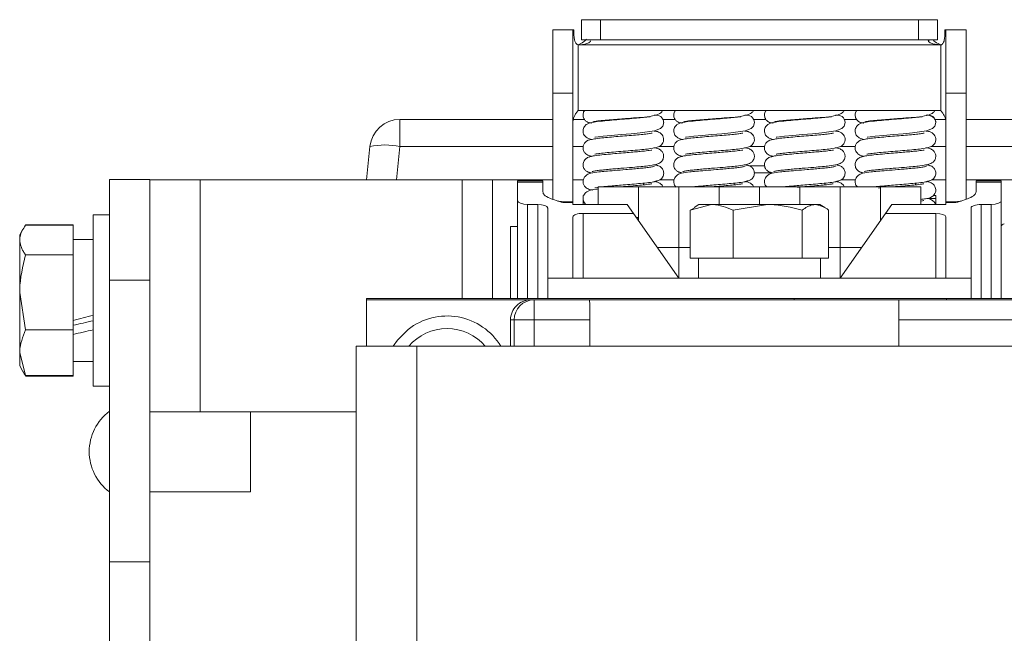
# Model space of a CAD drawing. Header units: millimetres. Extents: x 26 to 259, y 8 to 239.
# Tile 23 of 29: x 31 to 55, y 224 to 239. Entities that reach past the tile are written whole.
import ezdxf

# ---------------------------------------------------------------- set-up
doc = ezdxf.new("R2010")
doc.units = ezdxf.units.MM

msp = doc.modelspace()

# ---------------------------------------------------------------- linework, layer by layer
at = {"color": 7, "linetype": 'Continuous', "lineweight": 15}
for p, q in [((44.476, 238.868), (44.476, 238.368)), ((44.948, 238.868), (44.476, 238.868)), ((44.948, 238.868), (44.948, 238.368)), ((52.838, 238.868), (44.948, 238.868)), ((52.838, 238.868), (52.838, 238.368)), ((53.31, 238.868), (52.838, 238.868)), ((53.31, 238.368), (53.31, 238.868)), ((44.268, 238.613), (43.768, 238.613)), ((43.768, 238.613), (43.768, 237.043)), ((44.292, 238.618), (43.887, 238.618)), ((44.268, 238.613), (44.268, 237.043)), ((53.494, 238.618), (53.518, 238.618)), ((53.518, 238.618), (53.518, 238.613)), ((53.518, 238.618), (54.018, 238.618)), ((53.518, 238.613), (54.018, 238.613)), ((53.518, 238.613), (53.518, 237.043)), ((54.018, 238.618), (54.018, 238.613)), ((54.018, 238.613), (54.018, 237.043)), ((44.393, 236.618), (44.393, 238.243)), ((44.393, 238.243), (53.393, 238.243)), ((44.948, 238.368), (44.476, 238.368)), ((52.838, 238.368), (44.948, 238.368)), ((53.31, 238.368), (52.838, 238.368)), ((53.393, 236.618), (53.393, 238.243)), ((44.268, 237.043), (43.768, 237.043)), ((43.768, 234.415), (43.768, 237.043)), ((44.268, 234.354), (44.268, 237.043)), ((53.518, 237.043), (54.018, 237.043)), ((53.518, 234.354), (53.518, 237.043)), ((54.018, 234.415), (54.018, 237.043)), ((44.393, 236.618), (44.615, 236.618)), ((44.998, 236.618), (45.018, 236.618)), ((45.973, 236.441), (45.975, 236.448)), ((46.022, 236.618), (46.865, 236.618)), ((47.248, 236.618), (47.268, 236.618)), ((48.225, 236.448), (48.223, 236.441)), ((48.272, 236.618), (49.115, 236.618)), ((49.498, 236.618), (49.518, 236.618)), ((50.473, 236.441), (50.475, 236.448)), ((50.522, 236.618), (51.365, 236.618)), ((51.748, 236.618), (51.768, 236.618)), ((52.725, 236.448), (52.723, 236.441)), ((53.393, 236.618), (52.772, 236.618)), ((39.976, 235.723), (39.976, 236.394)), ((39.976, 236.394), (43.768, 236.394)), ((44.275, 236.394), (44.554, 236.394)), ((44.68, 236.32), (44.731, 236.299)), ((45.078, 236.376), (45.082, 236.363)), ((46.491, 236.394), (46.804, 236.394)), ((46.93, 236.32), (46.981, 236.299)), ((47.332, 236.363), (47.328, 236.376)), ((48.741, 236.394), (49.054, 236.394)), ((49.18, 236.32), (49.231, 236.299)), ((49.578, 236.376), (49.582, 236.363)), ((50.991, 236.394), (51.304, 236.394)), ((51.43, 236.32), (51.481, 236.299)), ((51.832, 236.363), (51.828, 236.376)), ((53.241, 236.394), (53.51, 236.394)), ((54.018, 236.394), (61.768, 236.394)), ((39.143, 234.894), (39.23, 235.723)), ((39.976, 235.723), (39.889, 234.894)), ((49.031, 235.244), (48.642, 235.244)), ((49.207, 235.072), (48.771, 235.072)), ((32.768, 234.907), (33.768, 234.907)), ((32.768, 232.407), (32.768, 234.907)), ((33.768, 232.407), (33.768, 234.907)), ((33.768, 234.894), (35.018, 234.894)), ((35.018, 234.894), (35.018, 229.144)), ((35.018, 234.894), (41.518, 234.894)), ((41.518, 234.894), (41.518, 231.957)), ((41.518, 234.894), (42.268, 234.894)), ((42.268, 234.894), (43.768, 234.894)), ((42.893, 234.868), (43.518, 234.868)), ((42.893, 234.839), (42.893, 234.868)), ((43.518, 234.839), (42.893, 234.839)), ((42.893, 234.839), (42.893, 234.377)), ((43.518, 234.868), (43.518, 234.839)), ((43.518, 234.598), (43.518, 234.839)), ((44.268, 234.894), (44.525, 234.894)), ((45.018, 234.725), (45.018, 234.721)), ((46.018, 234.773), (46.018, 234.814)), ((46.413, 234.894), (46.775, 234.894)), ((47.268, 234.725), (47.268, 234.721)), ((48.268, 234.773), (48.268, 234.814)), ((49.518, 234.725), (49.518, 234.721)), ((50.518, 234.773), (50.518, 234.814)), ((50.913, 234.894), (51.275, 234.894)), ((51.768, 234.725), (51.768, 234.721)), ((52.768, 234.773), (52.768, 234.814)), ((53.163, 234.894), (53.518, 234.894)), ((54.018, 234.894), (55.847, 234.894)), ((54.268, 234.868), (54.893, 234.868)), ((54.268, 234.839), (54.268, 234.868)), ((54.268, 234.839), (54.268, 234.598)), ((54.893, 234.839), (54.268, 234.839)), ((54.893, 234.868), (54.893, 234.839)), ((54.893, 234.839), (54.893, 234.377)), ((44.518, 234.507), (44.518, 234.432)), ((44.893, 234.721), (45.893, 234.721)), ((44.893, 234.293), (44.893, 234.721)), ((45.893, 233.885), (45.893, 234.721)), ((45.893, 234.721), (46.893, 234.721)), ((46.893, 233.221), (46.893, 234.721)), ((46.893, 234.721), (47.893, 234.721)), ((47.893, 234.282), (47.893, 234.721)), ((47.893, 234.721), (48.893, 234.721)), ((48.893, 234.721), (49.893, 234.721)), ((48.893, 234.282), (48.893, 234.721)), ((49.893, 234.721), (50.893, 234.721)), ((49.893, 234.3), (49.893, 234.721)), ((50.893, 234.721), (51.893, 234.721)), ((50.893, 233.221), (50.893, 234.721)), ((51.893, 234.696), (51.849, 234.692)), ((51.893, 234.721), (52.893, 234.721)), ((51.893, 233.885), (51.893, 234.721)), ((52.893, 234.288), (52.893, 234.721)), ((53.268, 234.507), (53.209, 234.507)), ((53.268, 234.432), (53.268, 234.507)), ((42.893, 231.957), (42.893, 234.377)), ((43.393, 234.288), (43.143, 234.288)), ((44.268, 234.354), (44.018, 234.354)), ((44.268, 234.332), (44.018, 234.332)), ((44.268, 234.354), (44.268, 234.332)), ((44.268, 234.288), (44.268, 234.332)), ((45.611, 234.288), (44.268, 234.288)), ((44.518, 234.432), (44.518, 234.288)), ((44.862, 234.288), (44.893, 234.292)), ((45.767, 234.065), (45.611, 234.288)), ((47.177, 234.148), (47.707, 234.282)), ((47.393, 234.282), (47.272, 234.213)), ((47.393, 234.282), (47.707, 234.282)), ((49.096, 234.282), (47.707, 234.282)), ((48.238, 234.148), (49.096, 234.282)), ((50.281, 234.282), (49.096, 234.282)), ((50.393, 234.282), (50.281, 234.282)), ((50.513, 234.213), (50.393, 234.282)), ((52.018, 234.065), (52.175, 234.288)), ((53.518, 234.288), (52.175, 234.288)), ((53.268, 234.288), (53.268, 234.432)), ((53.768, 234.354), (53.518, 234.354)), ((53.518, 234.332), (53.518, 234.354)), ((53.768, 234.332), (53.518, 234.332)), ((53.518, 234.332), (53.518, 234.288)), ((54.643, 234.288), (54.393, 234.288)), ((54.893, 234.377), (54.893, 231.957)), ((32.768, 234.032), (32.368, 234.032)), ((32.368, 229.782), (32.368, 234.032)), ((43.643, 234.198), (43.643, 232.457)), ((45.767, 234.065), (44.518, 234.065)), ((46.893, 232.457), (45.767, 234.065)), ((47.276, 234.198), (47.177, 234.148)), ((47.177, 232.957), (47.177, 234.148)), ((48.238, 232.957), (48.238, 234.148)), ((49.954, 232.957), (49.954, 234.148)), ((50.609, 232.957), (50.609, 234.148)), ((50.893, 232.457), (52.018, 234.065)), ((53.268, 234.065), (52.018, 234.065)), ((54.143, 232.457), (54.143, 234.198)), ((31.868, 233.783), (30.688, 233.783)), ((31.868, 233.769), (30.688, 233.769)), ((31.868, 233.783), (31.868, 233.769)), ((31.868, 233.769), (31.868, 233.038)), ((44.268, 233.975), (44.268, 232.457)), ((45.893, 233.952), (45.848, 233.948)), ((53.518, 232.457), (53.518, 233.975)), ((30.623, 233.672), (30.543, 233.532)), ((30.543, 233.403), (30.543, 233.532)), ((42.893, 233.743), (42.718, 233.743)), ((42.718, 231.957), (42.718, 233.743)), ((30.543, 233.403), (30.543, 232.106)), ((32.368, 233.419), (31.868, 233.419)), ((31.868, 233.038), (30.688, 233.038)), ((31.868, 233.038), (31.868, 231.175)), ((46.893, 232.457), (46.893, 233.221)), ((50.893, 232.457), (50.893, 233.221)), ((47.588, 232.957), (47.177, 232.957)), ((47.38, 232.957), (47.38, 232.457)), ((47.588, 232.957), (47.826, 232.957)), ((48.238, 232.957), (47.826, 232.957)), ((48.904, 232.957), (48.238, 232.957)), ((48.904, 232.957), (49.288, 232.957)), ((49.954, 232.957), (49.288, 232.957)), ((50.208, 232.957), (49.954, 232.957)), ((50.208, 232.957), (50.355, 232.957)), ((50.609, 232.957), (50.355, 232.957)), ((50.405, 232.457), (50.405, 232.957)), ((32.768, 232.407), (33.768, 232.407)), ((32.768, 225.425), (32.768, 232.407)), ((33.768, 225.425), (33.768, 232.407)), ((44.268, 232.457), (43.643, 232.457)), ((43.643, 232.457), (43.643, 231.957)), ((53.518, 232.457), (44.268, 232.457)), ((54.143, 232.457), (53.518, 232.457)), ((54.143, 231.957), (54.143, 232.457)), ((30.688, 231.175), (30.543, 232.106)), ((30.543, 232.106), (30.543, 230.61)), ((39.143, 231.957), (39.143, 230.769)), ((39.143, 231.957), (49.746, 231.957)), ((39.146, 231.921), (43.219, 231.921)), ((39.146, 230.769), (39.146, 231.921)), ((43.219, 231.921), (43.307, 231.921)), ((43.307, 231.421), (43.307, 231.921)), ((43.307, 231.921), (44.68, 231.921)), ((44.68, 231.921), (52.356, 231.921)), ((49.746, 231.957), (49.759, 231.921)), ((49.746, 231.957), (53.54, 231.957)), ((52.356, 231.921), (56.893, 231.921)), ((53.527, 231.921), (53.54, 231.957)), ((53.54, 231.957), (56.893, 231.957)), ((42.719, 230.769), (42.719, 231.421)), ((42.807, 231.421), (42.719, 231.421)), ((43.307, 231.421), (42.807, 231.421)), ((44.684, 231.421), (43.307, 231.421)), ((44.684, 231.421), (44.684, 230.769)), ((52.351, 230.769), (52.351, 231.421)), ((55.33, 231.421), (52.351, 231.421)), ((31.868, 231.175), (30.688, 231.175)), ((31.868, 231.175), (31.868, 230.045)), ((30.688, 230.045), (30.543, 230.61)), ((30.543, 230.61), (30.543, 230.282)), ((38.893, 154.519), (38.893, 230.769)), ((38.893, 230.769), (40.393, 230.769)), ((56.893, 230.769), (40.393, 230.769)), ((31.868, 230.394), (32.368, 230.394)), ((30.543, 230.282), (30.623, 230.142)), ((31.868, 230.045), (30.688, 230.045)), ((31.868, 230.031), (30.688, 230.031)), ((31.868, 230.045), (31.868, 230.031)), ((32.368, 229.782), (32.768, 229.782)), ((35.018, 229.144), (33.768, 229.144)), ((38.893, 229.144), (35.018, 229.144)), ((36.268, 229.144), (36.268, 228.463)), ((36.268, 228.463), (36.268, 227.157)), ((33.768, 227.157), (36.268, 227.157)), ((32.768, 225.425), (33.768, 225.425)), ((32.768, 219.679), (32.768, 225.425)), ((33.768, 225.425), (33.768, 219.679))]:
    msp.add_line(p, q, dxfattribs=at)
at = {"color": 8, "linetype": 'Continuous', "lineweight": 15}
for p, q in [((43.768, 235.723), (39.976, 235.723)), ((44.524, 235.723), (44.268, 235.723)), ((46.774, 235.723), (46.405, 235.723)), ((49.024, 235.723), (48.655, 235.723)), ((51.274, 235.723), (50.905, 235.723)), ((53.518, 235.723), (53.155, 235.723)), ((61.768, 235.723), (54.018, 235.723)), ((42.268, 234.894), (42.268, 231.957)), ((43.143, 234.288), (43.143, 231.957)), ((43.393, 231.957), (43.393, 234.288)), ((44.018, 234.354), (44.018, 234.332)), ((53.067, 234.432), (53.268, 234.432)), ((53.768, 234.332), (53.768, 234.354)), ((54.393, 234.288), (54.393, 231.957)), ((54.643, 231.957), (54.643, 234.288)), ((44.518, 234.065), (44.518, 232.457)), ((53.268, 232.457), (53.268, 234.065)), ((46.358, 233.221), (47.177, 233.221)), ((50.609, 233.221), (51.427, 233.221)), ((42.807, 230.769), (42.807, 231.421)), ((43.307, 231.421), (43.307, 230.769)), ((40.393, 230.769), (40.393, 215.019))]:
    msp.add_line(p, q, dxfattribs=at)
at = {"color": 7, "linetype": 'Continuous', "lineweight": 15, "flags": 128}
for points in [[(44.812, 235.954), (44.812, 235.953), (44.822, 235.954), (44.889, 235.965), (45.018, 235.98), (45.219, 235.999), (45.465, 236.02), (45.71, 236.04), (45.937, 236.06), (46.291, 236.108), (46.437, 236.169), (46.493, 236.23), (46.518, 236.317), (46.518, 236.317)], [(47.062, 235.954), (47.062, 235.953), (47.072, 235.954), (47.139, 235.965), (47.268, 235.98), (47.469, 235.999), (47.715, 236.02), (47.96, 236.04), (48.187, 236.06), (48.541, 236.108), (48.687, 236.169), (48.743, 236.23), (48.768, 236.317), (48.768, 236.317)], [(49.312, 235.954), (49.312, 235.953), (49.322, 235.954), (49.389, 235.965), (49.518, 235.98), (49.719, 235.999), (49.965, 236.02), (50.21, 236.04), (50.437, 236.06), (50.791, 236.108), (50.937, 236.169), (50.993, 236.23), (51.018, 236.317), (51.018, 236.317)], [(51.562, 235.954), (51.562, 235.953), (51.572, 235.954), (51.639, 235.965), (51.768, 235.98), (51.969, 235.999), (52.215, 236.02), (52.46, 236.04), (52.687, 236.06), (53.041, 236.108), (53.187, 236.169), (53.243, 236.23), (53.268, 236.317), (53.268, 236.317)], [(39.808, 230.769), (39.911, 230.918), (40.177, 231.185)]]:
    msp.add_lwpolyline(points, dxfattribs=at)
at = {"color": 7, "linetype": 'Continuous', "lineweight": 15}
for centre, radius, start, end in [((46.33, 236.317), 0.187, 359.8803, 104.5976), ((48.58, 236.317), 0.187, 359.9489, 104.529), ((50.83, 236.317), 0.187, 359.8801, 104.5974), ((53.08, 236.317), 0.187, 359.9146, 104.5634), ((39.976, 235.644), 0.75, 90, 174), ((39.603, 233.916), 1.845, 78.336, 101.664), ((44.018, 234.854), 0.5, 254.1169, 270), ((53.768, 234.854), 0.5, 270, 285.8558), ((54.968, 233.731), 0.075, 90, 180), ((43.307, 231.421), 0.5, 90.0011, 180.001), ((41.143, 229.957), 1.563, 31.3323, 128.1846), ((41.143, 229.957), 1.25, 40.5416, 139.4584), ((33.518, 228.157), 1.25, 126.8699, 233.1301)]:
    msp.add_arc(centre, radius, start, end, dxfattribs=at)
for centre, major_axis, ratio, start_param, end_param in [((43.143, 234.377), (0.25, 0), 0.35725, 3.141593, 4.712389), ((43.393, 234.198), (0.25, 0), 0.35725, 0, 1.570796), ((54.393, 234.198), (0.25, 0), 0.35725, 1.570796, 3.141593), ((54.643, 234.377), (0.25, 0), 0.35725, 4.712389, 6.283185), ((44.518, 233.975), (0.25, 0), 0.35725, 1.570796, 3.141593), ((53.268, 233.975), (0.25, 0), 0.35725, 0, 1.570796), ((43.219, 231.421), (0.5, 0), 0.999962, 1.570796, 3.141593), ((44.68, 231.421), (0, 0.5), 0.008727, 4.712389, 6.283185), ((52.356, 231.421), (0, 0.5), 0.008727, 0, 1.570796), ((31.143, 231.907), (5.643, 1.371), 0.11311, 4.813603, 4.903565), ((32.592, 231.907), (3.777, 0.918), 0.11311, 4.491996, 4.625476), ((32.592, 231.907), (5.643, 1.371), 0.11311, 4.556213, 4.645136)]:
    msp.add_ellipse(centre, major_axis=major_axis, ratio=ratio, start_param=start_param, end_param=end_param, dxfattribs=at)
for points, knots in [([(43.768, 238.613), (43.773, 238.614), (43.784, 238.616), (43.853, 238.617), (43.887, 238.618)], [0, 0, 0, 0, 0.5, 1, 1, 1, 1]), ([(44.268, 238.613), (44.269, 238.614), (44.271, 238.616), (44.285, 238.617), (44.292, 238.618)], [0, 0, 0, 0, 0.499997, 1, 1, 1, 1]), ([(44.292, 238.618), (44.29, 238.533), (44.289, 238.424), (44.319, 238.307), (44.35, 238.267), (44.376, 238.251), (44.391, 238.244), (44.393, 238.243)], [0, 0, 0, 0, 0.609575, 0.781661, 0.883395, 0.985369, 1, 1, 1, 1]), ([(44.393, 238.243), (44.44, 238.265), (44.506, 238.296), (44.574, 238.35), (44.594, 238.378), (44.601, 238.389)], [0, 0, 0, 0, 0.603144, 0.845278, 1, 1, 1, 1]), ([(53.393, 238.243), (53.399, 238.244), (53.411, 238.246), (53.43, 238.258), (53.455, 238.287), (53.481, 238.352), (53.494, 238.468), (53.494, 238.563), (53.494, 238.618)], [0, 0, 0, 0, 0.0434638, 0.0866963, 0.1625257, 0.3224797, 0.599827, 1, 1, 1, 1]), ([(44.393, 238.243), (44.467, 238.247), (44.56, 238.251), (44.657, 238.294), (44.687, 238.316), (44.7, 238.331), (44.703, 238.338), (44.702, 238.341), (44.702, 238.341)], [0, 0, 0, 0, 0.631905, 0.782734, 0.918455, 0.957135, 0.993041, 1, 1, 1, 1]), ([(53.151, 238.368), (53.137, 238.368), (53.114, 238.367), (53.092, 238.358), (53.084, 238.348), (53.082, 238.34), (53.085, 238.331), (53.099, 238.316), (53.128, 238.294), (53.183, 238.269), (53.274, 238.255), (53.347, 238.248), (53.393, 238.243)], [0, 0, 0, 0, 0.108004, 0.18727, 0.218613, 0.246662, 0.274059, 0.30362, 0.406425, 0.520201, 0.698274, 1, 1, 1, 1]), ([(53.2, 238.368), (53.202, 238.365), (53.217, 238.345), (53.28, 238.297), (53.346, 238.266), (53.393, 238.243)], [0, 0, 0, 0, 0.055468, 0.324671, 1, 1, 1, 1]), ([(44.393, 236.618), (44.376, 236.595), (44.343, 236.548), (44.302, 236.478), (44.273, 236.408), (44.27, 236.362), (44.268, 236.338)], [0, 0, 0, 0, 0.2500008, 0.500003, 0.749998, 1, 1, 1, 1]), ([(46.182, 236.458), (46.18, 236.46), (46.178, 236.464), (46.134, 236.458), (46.049, 236.448), (45.888, 236.432), (45.668, 236.413), (45.417, 236.392), (45.166, 236.372), (44.878, 236.343), (44.716, 236.321), (44.617, 236.283), (44.565, 236.238), (44.537, 236.198), (44.519, 236.147), (44.516, 236.086), (44.531, 236.03), (44.571, 235.967), (44.645, 235.921), (44.694, 235.903), (44.737, 235.897), (44.74, 235.897)], [0, 0, 0, 0, 0.027914, 0.052874, 0.110428, 0.181368, 0.265112, 0.353228, 0.442845, 0.534294, 0.700477, 0.751978, 0.771626, 0.791653, 0.812672, 0.834564, 0.857436, 0.881596, 0.934497, 0.995237, 1, 1, 1, 1]), ([(44.559, 236.622), (44.554, 236.615), (44.538, 236.596), (44.523, 236.556), (44.515, 236.507), (44.521, 236.458), (44.538, 236.415), (44.568, 236.371), (44.614, 236.334), (44.67, 236.312), (44.703, 236.308), (44.718, 236.306)], [0, 0, 0, 0, 0.055351, 0.168041, 0.280944, 0.390751, 0.494657, 0.590807, 0.756796, 0.891094, 1, 1, 1, 1]), ([(46.431, 236.618), (46.388, 236.618), (46.297, 236.618), (46.043, 236.618), (45.734, 236.618), (45.399, 236.618), (45.077, 236.618), (44.815, 236.618), (44.658, 236.618), (44.628, 236.618), (44.623, 236.618)], [0, 0, 0, 0, 0.1312038, 0.2713027, 0.4120963, 0.5529811, 0.6937595, 0.8341751, 0.9737665, 1, 1, 1, 1]), ([(44.73, 236.32), (44.741, 236.327), (44.761, 236.341), (44.912, 236.361), (45.105, 236.38), (45.316, 236.396), (45.518, 236.411), (45.739, 236.428), (45.992, 236.448), (46.227, 236.471), (46.392, 236.523), (46.473, 236.574), (46.487, 236.607), (46.491, 236.617)], [0, 0, 0, 0, 0.116241, 0.223558, 0.321764, 0.410675, 0.490138, 0.559986, 0.669943, 0.80447, 0.903985, 0.969492, 1, 1, 1, 1]), ([(46.809, 236.622), (46.804, 236.615), (46.788, 236.596), (46.773, 236.556), (46.765, 236.507), (46.771, 236.458), (46.788, 236.415), (46.818, 236.371), (46.864, 236.334), (46.92, 236.312), (46.953, 236.308), (46.968, 236.306)], [0, 0, 0, 0, 0.0553509, 0.1680395, 0.2809435, 0.3907502, 0.4946555, 0.590807, 0.7567956, 0.8910939, 1, 1, 1, 1]), ([(48.432, 236.458), (48.43, 236.46), (48.428, 236.464), (48.384, 236.458), (48.299, 236.448), (48.138, 236.432), (47.918, 236.413), (47.667, 236.392), (47.416, 236.372), (47.128, 236.343), (46.966, 236.321), (46.867, 236.283), (46.815, 236.238), (46.787, 236.198), (46.769, 236.147), (46.766, 236.086), (46.781, 236.03), (46.821, 235.967), (46.895, 235.921), (46.944, 235.903), (46.987, 235.897), (46.99, 235.897)], [0, 0, 0, 0, 0.027914, 0.052874, 0.110428, 0.181367, 0.265112, 0.353229, 0.442845, 0.534294, 0.700477, 0.751978, 0.771625, 0.791652, 0.812672, 0.834564, 0.857435, 0.881596, 0.934497, 0.995237, 1, 1, 1, 1]), ([(48.681, 236.618), (48.638, 236.618), (48.547, 236.618), (48.293, 236.618), (47.984, 236.618), (47.649, 236.618), (47.327, 236.618), (47.065, 236.618), (46.908, 236.618), (46.878, 236.618), (46.873, 236.618)], [0, 0, 0, 0, 0.131204, 0.271302, 0.412096, 0.552981, 0.69376, 0.834175, 0.973767, 1, 1, 1, 1]), ([(46.98, 236.32), (46.991, 236.327), (47.011, 236.341), (47.162, 236.361), (47.355, 236.38), (47.566, 236.396), (47.768, 236.411), (47.989, 236.428), (48.242, 236.448), (48.477, 236.471), (48.642, 236.523), (48.723, 236.574), (48.737, 236.607), (48.741, 236.617)], [0, 0, 0, 0, 0.116241, 0.223558, 0.321763, 0.410674, 0.490139, 0.559986, 0.669943, 0.80447, 0.903984, 0.969492, 1, 1, 1, 1]), ([(49.059, 236.622), (49.054, 236.615), (49.038, 236.596), (49.023, 236.556), (49.015, 236.507), (49.021, 236.458), (49.038, 236.415), (49.068, 236.371), (49.114, 236.334), (49.17, 236.312), (49.203, 236.308), (49.218, 236.306)], [0, 0, 0, 0, 0.055351, 0.168041, 0.280945, 0.390751, 0.494658, 0.590809, 0.756795, 0.891097, 1, 1, 1, 1]), ([(50.682, 236.458), (50.68, 236.46), (50.678, 236.464), (50.634, 236.458), (50.549, 236.448), (50.388, 236.432), (50.168, 236.413), (49.917, 236.392), (49.666, 236.372), (49.378, 236.343), (49.216, 236.321), (49.117, 236.283), (49.065, 236.238), (49.037, 236.198), (49.019, 236.147), (49.016, 236.086), (49.031, 236.03), (49.071, 235.967), (49.145, 235.921), (49.194, 235.903), (49.237, 235.897), (49.24, 235.897)], [0, 0, 0, 0, 0.027914, 0.052874, 0.110428, 0.181368, 0.265112, 0.353228, 0.442845, 0.534294, 0.700477, 0.751978, 0.771626, 0.791652, 0.812672, 0.834564, 0.857435, 0.881596, 0.934497, 0.995236, 1, 1, 1, 1]), ([(50.931, 236.618), (50.888, 236.618), (50.797, 236.618), (50.543, 236.618), (50.234, 236.618), (49.899, 236.618), (49.577, 236.618), (49.315, 236.618), (49.158, 236.618), (49.128, 236.618), (49.123, 236.618)], [0, 0, 0, 0, 0.1312038, 0.2713027, 0.4120963, 0.5529811, 0.6937595, 0.8341751, 0.9737665, 1, 1, 1, 1]), ([(49.23, 236.32), (49.241, 236.327), (49.261, 236.341), (49.412, 236.361), (49.605, 236.38), (49.816, 236.396), (50.018, 236.411), (50.239, 236.428), (50.492, 236.448), (50.727, 236.471), (50.892, 236.523), (50.973, 236.574), (50.987, 236.607), (50.991, 236.617)], [0, 0, 0, 0, 0.116241, 0.223558, 0.321764, 0.410675, 0.490139, 0.559986, 0.669943, 0.80447, 0.903985, 0.969492, 1, 1, 1, 1]), ([(51.309, 236.622), (51.304, 236.615), (51.288, 236.596), (51.273, 236.556), (51.265, 236.507), (51.271, 236.458), (51.288, 236.415), (51.318, 236.371), (51.364, 236.334), (51.42, 236.312), (51.453, 236.308), (51.468, 236.306)], [0, 0, 0, 0, 0.0553509, 0.1680395, 0.2809435, 0.3907502, 0.4946555, 0.590807, 0.7567956, 0.8910939, 1, 1, 1, 1]), ([(52.932, 236.458), (52.93, 236.46), (52.928, 236.464), (52.884, 236.458), (52.799, 236.448), (52.638, 236.432), (52.418, 236.413), (52.167, 236.392), (51.916, 236.372), (51.628, 236.343), (51.466, 236.321), (51.367, 236.283), (51.315, 236.238), (51.287, 236.198), (51.269, 236.147), (51.266, 236.086), (51.281, 236.03), (51.321, 235.967), (51.395, 235.921), (51.444, 235.903), (51.487, 235.897), (51.49, 235.897)], [0, 0, 0, 0, 0.027914, 0.052874, 0.110428, 0.181368, 0.265112, 0.353229, 0.442845, 0.534294, 0.700477, 0.751978, 0.771626, 0.791652, 0.812672, 0.834564, 0.857435, 0.881596, 0.934497, 0.995237, 1, 1, 1, 1]), ([(53.181, 236.618), (53.138, 236.618), (53.047, 236.618), (52.793, 236.618), (52.484, 236.618), (52.149, 236.618), (51.827, 236.618), (51.565, 236.618), (51.408, 236.618), (51.378, 236.618), (51.373, 236.618)], [0, 0, 0, 0, 0.131204, 0.271302, 0.412096, 0.552982, 0.69376, 0.834176, 0.973767, 1, 1, 1, 1]), ([(51.48, 236.32), (51.491, 236.327), (51.511, 236.341), (51.662, 236.361), (51.855, 236.38), (52.066, 236.396), (52.268, 236.411), (52.489, 236.428), (52.742, 236.448), (52.977, 236.471), (53.142, 236.523), (53.223, 236.574), (53.237, 236.607), (53.241, 236.617)], [0, 0, 0, 0, 0.1162408, 0.2235576, 0.3217632, 0.4106742, 0.4901385, 0.5599861, 0.669943, 0.8044703, 0.9039844, 0.9694923, 1, 1, 1, 1]), ([(53.265, 236.347), (53.255, 236.373), (53.237, 236.423), (53.164, 236.478), (53.095, 236.497), (53.063, 236.505)], [0, 0, 0, 0, 0.388509, 0.720992, 1, 1, 1, 1]), ([(53.518, 236.338), (53.516, 236.362), (53.512, 236.408), (53.483, 236.478), (53.442, 236.548), (53.409, 236.595), (53.393, 236.618)], [0, 0, 0, 0, 0.2500023, 0.4999955, 0.7499977, 1, 1, 1, 1]), ([(46.231, 236.055), (46.231, 236.055), (46.233, 236.057), (46.219, 236.053), (46.175, 236.046), (46.077, 236.033), (45.916, 236.016), (45.716, 235.999), (45.496, 235.981), (45.276, 235.963), (45.074, 235.945), (44.9, 235.927), (44.742, 235.902), (44.656, 235.893), (44.569, 235.825), (44.532, 235.774), (44.515, 235.711), (44.52, 235.651), (44.54, 235.592), (44.582, 235.541), (44.651, 235.5), (44.69, 235.487), (44.734, 235.481), (44.745, 235.479)], [0, 0, 0, 0, 0.004832, 0.031758, 0.06292, 0.130906, 0.201536, 0.274592, 0.349814, 0.4249, 0.498748, 0.571601, 0.643466, 0.754016, 0.77519, 0.80052, 0.832716, 0.851267, 0.870279, 0.903128, 0.930855, 0.982343, 1, 1, 1, 1]), ([(44.81, 235.536), (44.816, 235.536), (44.831, 235.537), (44.937, 235.554), (45.109, 235.571), (45.332, 235.591), (45.575, 235.611), (45.816, 235.631), (46.027, 235.65), (46.234, 235.675), (46.357, 235.693), (46.445, 235.746), (46.485, 235.786), (46.515, 235.846), (46.521, 235.923), (46.5, 235.987), (46.453, 236.05), (46.381, 236.094), (46.317, 236.102), (46.279, 236.106)], [0, 0, 0, 0, 0.0530569, 0.1194947, 0.1972365, 0.278559, 0.3600074, 0.4415762, 0.5232741, 0.6002559, 0.7279584, 0.7555768, 0.7817701, 0.8080264, 0.8350781, 0.8603173, 0.8832125, 0.9298925, 1, 1, 1, 1]), ([(48.481, 236.055), (48.481, 236.055), (48.483, 236.057), (48.469, 236.053), (48.425, 236.046), (48.327, 236.033), (48.166, 236.016), (47.966, 235.999), (47.746, 235.981), (47.526, 235.963), (47.324, 235.945), (47.15, 235.927), (46.992, 235.902), (46.906, 235.893), (46.819, 235.825), (46.782, 235.774), (46.765, 235.711), (46.77, 235.651), (46.79, 235.592), (46.832, 235.541), (46.901, 235.5), (46.94, 235.487), (46.984, 235.481), (46.995, 235.479)], [0, 0, 0, 0, 0.004832, 0.031758, 0.06292, 0.130906, 0.201537, 0.274592, 0.349814, 0.4249, 0.498748, 0.571601, 0.643466, 0.754016, 0.77519, 0.80052, 0.832716, 0.851267, 0.870279, 0.903128, 0.930856, 0.982343, 1, 1, 1, 1]), ([(47.06, 235.536), (47.066, 235.536), (47.081, 235.537), (47.187, 235.554), (47.359, 235.571), (47.582, 235.591), (47.825, 235.611), (48.066, 235.631), (48.277, 235.65), (48.484, 235.675), (48.607, 235.693), (48.695, 235.746), (48.735, 235.786), (48.765, 235.846), (48.771, 235.923), (48.75, 235.987), (48.703, 236.05), (48.631, 236.094), (48.567, 236.102), (48.529, 236.106)], [0, 0, 0, 0, 0.053057, 0.119494, 0.197236, 0.278559, 0.360008, 0.441576, 0.523274, 0.600256, 0.727958, 0.755577, 0.78177, 0.808026, 0.835078, 0.860317, 0.883212, 0.929892, 1, 1, 1, 1]), ([(50.731, 236.055), (50.731, 236.055), (50.733, 236.057), (50.719, 236.053), (50.675, 236.046), (50.577, 236.033), (50.416, 236.016), (50.216, 235.999), (49.996, 235.981), (49.776, 235.963), (49.574, 235.945), (49.4, 235.927), (49.242, 235.902), (49.156, 235.893), (49.069, 235.825), (49.032, 235.774), (49.015, 235.711), (49.02, 235.651), (49.04, 235.592), (49.082, 235.541), (49.151, 235.5), (49.19, 235.487), (49.234, 235.481), (49.245, 235.479)], [0, 0, 0, 0, 0.004832, 0.031758, 0.06292, 0.130906, 0.201536, 0.274592, 0.349814, 0.424899, 0.498748, 0.571601, 0.643466, 0.754016, 0.77519, 0.80052, 0.832716, 0.851267, 0.870279, 0.903128, 0.930855, 0.982343, 1, 1, 1, 1]), ([(49.31, 235.536), (49.316, 235.536), (49.331, 235.537), (49.437, 235.554), (49.609, 235.571), (49.832, 235.591), (50.075, 235.611), (50.316, 235.631), (50.527, 235.65), (50.734, 235.675), (50.857, 235.693), (50.945, 235.746), (50.985, 235.786), (51.015, 235.846), (51.021, 235.923), (51, 235.987), (50.953, 236.05), (50.881, 236.094), (50.817, 236.102), (50.779, 236.106)], [0, 0, 0, 0, 0.0530569, 0.1194947, 0.1972365, 0.278559, 0.3600074, 0.4415762, 0.5232741, 0.6002559, 0.7279584, 0.7555768, 0.7817701, 0.8080264, 0.8350781, 0.8603173, 0.8832125, 0.9298925, 1, 1, 1, 1]), ([(52.981, 236.055), (52.981, 236.055), (52.983, 236.057), (52.969, 236.053), (52.925, 236.046), (52.827, 236.033), (52.666, 236.016), (52.466, 235.999), (52.246, 235.981), (52.026, 235.963), (51.824, 235.945), (51.65, 235.927), (51.492, 235.902), (51.406, 235.893), (51.319, 235.825), (51.282, 235.774), (51.265, 235.711), (51.27, 235.651), (51.29, 235.592), (51.332, 235.541), (51.401, 235.5), (51.44, 235.487), (51.484, 235.481), (51.495, 235.479)], [0, 0, 0, 0, 0.004832, 0.031758, 0.06292, 0.130906, 0.201536, 0.274592, 0.349814, 0.4249, 0.498748, 0.571601, 0.643466, 0.754016, 0.77519, 0.80052, 0.832716, 0.851267, 0.870279, 0.903128, 0.930856, 0.982343, 1, 1, 1, 1]), ([(51.56, 235.536), (51.566, 235.536), (51.581, 235.537), (51.687, 235.554), (51.859, 235.571), (52.082, 235.591), (52.325, 235.611), (52.566, 235.631), (52.777, 235.65), (52.984, 235.675), (53.107, 235.693), (53.195, 235.746), (53.235, 235.786), (53.265, 235.846), (53.271, 235.923), (53.25, 235.987), (53.203, 236.05), (53.131, 236.094), (53.067, 236.102), (53.029, 236.106)], [0, 0, 0, 0, 0.053057, 0.119494, 0.197237, 0.278559, 0.360008, 0.441576, 0.523274, 0.600256, 0.727958, 0.755577, 0.78177, 0.808026, 0.835078, 0.860317, 0.883212, 0.929892, 1, 1, 1, 1]), ([(44.724, 235.474), (44.699, 235.471), (44.645, 235.463), (44.582, 235.421), (44.543, 235.371), (44.523, 235.324), (44.516, 235.274), (44.521, 235.225), (44.538, 235.182), (44.568, 235.137), (44.614, 235.1), (44.669, 235.078), (44.702, 235.074), (44.717, 235.072)], [0, 0, 0, 0, 0.122999, 0.26513, 0.342675, 0.42233, 0.501893, 0.579064, 0.651892, 0.719078, 0.834382, 0.926581, 1, 1, 1, 1]), ([(46.228, 235.636), (46.228, 235.636), (46.227, 235.638), (46.156, 235.623), (46.029, 235.609), (45.868, 235.594), (45.706, 235.58), (45.513, 235.564), (45.298, 235.546), (45.078, 235.527), (44.877, 235.506), (44.719, 235.483), (44.688, 235.467), (44.672, 235.459)], [0, 0, 0, 0, 0.020476, 0.101092, 0.211194, 0.279029, 0.355398, 0.440431, 0.534221, 0.636914, 0.748669, 0.86964, 1, 1, 1, 1]), ([(44.74, 235.091), (44.749, 235.097), (44.765, 235.108), (44.858, 235.125), (44.983, 235.14), (45.133, 235.155), (45.293, 235.17), (45.497, 235.186), (45.73, 235.205), (45.955, 235.225), (46.163, 235.247), (46.289, 235.263), (46.409, 235.3), (46.485, 235.365), (46.521, 235.446), (46.517, 235.529), (46.484, 235.596), (46.437, 235.641), (46.367, 235.679), (46.314, 235.686), (46.274, 235.691)], [0, 0, 0, 0, 0.0687218, 0.1341519, 0.1961871, 0.2547228, 0.3096562, 0.3609125, 0.4517427, 0.5274938, 0.5927378, 0.6981735, 0.7496775, 0.782127, 0.8185914, 0.8520978, 0.8805233, 0.9052581, 0.9299386, 1, 1, 1, 1]), ([(46.974, 235.474), (46.949, 235.471), (46.895, 235.463), (46.832, 235.421), (46.793, 235.371), (46.773, 235.324), (46.766, 235.274), (46.771, 235.225), (46.788, 235.182), (46.818, 235.137), (46.864, 235.1), (46.919, 235.078), (46.952, 235.074), (46.967, 235.072)], [0, 0, 0, 0, 0.123, 0.265132, 0.342676, 0.422331, 0.501893, 0.579065, 0.651893, 0.719079, 0.834382, 0.926581, 1, 1, 1, 1]), ([(48.478, 235.636), (48.478, 235.636), (48.477, 235.638), (48.406, 235.623), (48.279, 235.609), (48.118, 235.594), (47.956, 235.58), (47.763, 235.564), (47.548, 235.546), (47.328, 235.527), (47.127, 235.506), (46.969, 235.483), (46.938, 235.467), (46.922, 235.459)], [0, 0, 0, 0, 0.020476, 0.101092, 0.211194, 0.279029, 0.355398, 0.440431, 0.534221, 0.636915, 0.748669, 0.86964, 1, 1, 1, 1]), ([(46.99, 235.091), (46.999, 235.097), (47.015, 235.108), (47.108, 235.125), (47.233, 235.14), (47.383, 235.155), (47.543, 235.17), (47.747, 235.186), (47.98, 235.205), (48.205, 235.225), (48.413, 235.247), (48.539, 235.263), (48.659, 235.3), (48.735, 235.365), (48.771, 235.446), (48.767, 235.529), (48.734, 235.596), (48.687, 235.641), (48.617, 235.679), (48.564, 235.686), (48.524, 235.691)], [0, 0, 0, 0, 0.068722, 0.134152, 0.196187, 0.254723, 0.309656, 0.360913, 0.451742, 0.527494, 0.592738, 0.698173, 0.749677, 0.782127, 0.818591, 0.852098, 0.880523, 0.905258, 0.929938, 1, 1, 1, 1]), ([(49.224, 235.474), (49.199, 235.471), (49.145, 235.463), (49.082, 235.421), (49.043, 235.371), (49.023, 235.324), (49.016, 235.274), (49.021, 235.225), (49.038, 235.182), (49.068, 235.137), (49.114, 235.1), (49.169, 235.078), (49.202, 235.074), (49.217, 235.072)], [0, 0, 0, 0, 0.122997, 0.26513, 0.342675, 0.42233, 0.501892, 0.579064, 0.651892, 0.719077, 0.834382, 0.926581, 1, 1, 1, 1]), ([(50.728, 235.636), (50.728, 235.636), (50.727, 235.638), (50.656, 235.623), (50.529, 235.609), (50.368, 235.594), (50.206, 235.58), (50.013, 235.564), (49.798, 235.546), (49.578, 235.527), (49.377, 235.506), (49.219, 235.483), (49.188, 235.467), (49.172, 235.459)], [0, 0, 0, 0, 0.020476, 0.101092, 0.211194, 0.279029, 0.355398, 0.440431, 0.534221, 0.636914, 0.748669, 0.86964, 1, 1, 1, 1]), ([(49.24, 235.091), (49.249, 235.097), (49.265, 235.108), (49.358, 235.125), (49.483, 235.14), (49.633, 235.155), (49.793, 235.17), (49.997, 235.186), (50.23, 235.205), (50.455, 235.225), (50.663, 235.247), (50.789, 235.263), (50.909, 235.3), (50.985, 235.365), (51.021, 235.446), (51.017, 235.529), (50.984, 235.596), (50.937, 235.641), (50.867, 235.679), (50.814, 235.686), (50.774, 235.691)], [0, 0, 0, 0, 0.068722, 0.134152, 0.196187, 0.254723, 0.309656, 0.360912, 0.451743, 0.527494, 0.592738, 0.698173, 0.749677, 0.782127, 0.818591, 0.852098, 0.880523, 0.905258, 0.929939, 1, 1, 1, 1]), ([(51.474, 235.474), (51.449, 235.471), (51.395, 235.463), (51.332, 235.421), (51.293, 235.371), (51.273, 235.324), (51.266, 235.274), (51.271, 235.225), (51.288, 235.182), (51.318, 235.137), (51.364, 235.1), (51.419, 235.078), (51.452, 235.074), (51.467, 235.072)], [0, 0, 0, 0, 0.123, 0.265132, 0.342676, 0.422331, 0.501893, 0.579065, 0.651893, 0.719079, 0.834382, 0.926581, 1, 1, 1, 1]), ([(52.978, 235.636), (52.978, 235.636), (52.977, 235.638), (52.906, 235.623), (52.779, 235.609), (52.618, 235.594), (52.456, 235.58), (52.263, 235.564), (52.048, 235.546), (51.828, 235.527), (51.627, 235.506), (51.469, 235.483), (51.438, 235.467), (51.422, 235.459)], [0, 0, 0, 0, 0.020476, 0.101092, 0.211194, 0.279029, 0.355398, 0.440431, 0.534221, 0.636915, 0.748669, 0.86964, 1, 1, 1, 1]), ([(51.49, 235.091), (51.499, 235.097), (51.515, 235.108), (51.608, 235.125), (51.733, 235.14), (51.883, 235.155), (52.043, 235.17), (52.247, 235.186), (52.48, 235.205), (52.705, 235.225), (52.913, 235.247), (53.039, 235.263), (53.159, 235.3), (53.235, 235.365), (53.271, 235.446), (53.267, 235.529), (53.234, 235.596), (53.187, 235.641), (53.117, 235.679), (53.064, 235.686), (53.024, 235.691)], [0, 0, 0, 0, 0.0687218, 0.1341519, 0.1961872, 0.2547228, 0.3096562, 0.3609125, 0.4517424, 0.5274936, 0.5927378, 0.6981732, 0.7496774, 0.7821269, 0.8185913, 0.8520977, 0.8805232, 0.9052579, 0.9299384, 1, 1, 1, 1]), ([(46.295, 235.243), (46.287, 235.237), (46.27, 235.226), (46.178, 235.21), (46.052, 235.194), (45.902, 235.179), (45.742, 235.165), (45.539, 235.148), (45.306, 235.129), (45.081, 235.109), (44.872, 235.087), (44.746, 235.072), (44.626, 235.034), (44.551, 234.97), (44.514, 234.889), (44.518, 234.805), (44.552, 234.738), (44.598, 234.693), (44.668, 234.655), (44.721, 234.648), (44.761, 234.644)], [0, 0, 0, 0, 0.0687191, 0.134146, 0.1961791, 0.2547123, 0.3096438, 0.360899, 0.4517281, 0.5274808, 0.5927258, 0.6981656, 0.7496563, 0.7820908, 0.8185539, 0.8520772, 0.880534, 0.9052923, 0.9299853, 1, 1, 1, 1]), ([(46.375, 235.24), (46.372, 235.249), (46.368, 235.261), (46.293, 235.273), (46.271, 235.277)], [0, 0, 0, 0, 0.696511, 1, 1, 1, 1]), ([(46.311, 234.86), (46.336, 234.864), (46.39, 234.871), (46.453, 234.913), (46.492, 234.963), (46.512, 235.01), (46.52, 235.06), (46.514, 235.109), (46.498, 235.152), (46.467, 235.197), (46.422, 235.234), (46.367, 235.257), (46.333, 235.26), (46.318, 235.262)], [0, 0, 0, 0, 0.123029, 0.265186, 0.342738, 0.422397, 0.501969, 0.57914, 0.651967, 0.719151, 0.834441, 0.926618, 1, 1, 1, 1]), ([(48.545, 235.243), (48.537, 235.237), (48.52, 235.226), (48.428, 235.21), (48.302, 235.194), (48.152, 235.179), (47.992, 235.165), (47.789, 235.148), (47.556, 235.129), (47.331, 235.109), (47.122, 235.087), (46.996, 235.072), (46.876, 235.034), (46.801, 234.97), (46.764, 234.888), (46.768, 234.806), (46.797, 234.744), (46.822, 234.722), (46.83, 234.714)], [0, 0, 0, 0, 0.076814, 0.149947, 0.219288, 0.284716, 0.346118, 0.403411, 0.504939, 0.589615, 0.662545, 0.780405, 0.837961, 0.874216, 0.914975, 0.952447, 0.984256, 1, 1, 1, 1]), ([(48.625, 235.24), (48.622, 235.249), (48.618, 235.261), (48.543, 235.273), (48.521, 235.277)], [0, 0, 0, 0, 0.69651, 1, 1, 1, 1]), ([(48.561, 234.86), (48.586, 234.864), (48.64, 234.871), (48.703, 234.913), (48.742, 234.963), (48.762, 235.01), (48.77, 235.06), (48.764, 235.109), (48.748, 235.152), (48.717, 235.197), (48.672, 235.234), (48.617, 235.257), (48.583, 235.26), (48.568, 235.262)], [0, 0, 0, 0, 0.123031, 0.265186, 0.342738, 0.422397, 0.501968, 0.579139, 0.651967, 0.719149, 0.834441, 0.926618, 1, 1, 1, 1]), ([(50.795, 235.243), (50.787, 235.237), (50.77, 235.226), (50.678, 235.21), (50.552, 235.194), (50.402, 235.179), (50.242, 235.165), (50.039, 235.148), (49.806, 235.129), (49.581, 235.109), (49.372, 235.087), (49.246, 235.072), (49.126, 235.034), (49.051, 234.97), (49.014, 234.888), (49.018, 234.806), (49.045, 234.747), (49.068, 234.726), (49.074, 234.721)], [0, 0, 0, 0, 0.077141, 0.150586, 0.220222, 0.285929, 0.347593, 0.40513, 0.50709, 0.592127, 0.665368, 0.78373, 0.841532, 0.877941, 0.918873, 0.956505, 0.988449, 1, 1, 1, 1]), ([(50.811, 234.86), (50.836, 234.864), (50.89, 234.871), (50.953, 234.913), (50.992, 234.963), (51.012, 235.01), (51.02, 235.06), (51.014, 235.109), (50.998, 235.152), (50.967, 235.197), (50.922, 235.234), (50.867, 235.257), (50.833, 235.26), (50.818, 235.262)], [0, 0, 0, 0, 0.123029, 0.265186, 0.342738, 0.422397, 0.501969, 0.57914, 0.651967, 0.719151, 0.834441, 0.926618, 1, 1, 1, 1]), ([(50.875, 235.24), (50.876, 235.249), (50.876, 235.259), (50.823, 235.268), (50.818, 235.269)], [0, 0, 0, 0, 0.906338, 1, 1, 1, 1]), ([(53.045, 235.243), (53.037, 235.237), (53.02, 235.226), (52.928, 235.21), (52.802, 235.194), (52.652, 235.179), (52.492, 235.165), (52.289, 235.148), (52.056, 235.129), (51.831, 235.109), (51.622, 235.087), (51.496, 235.072), (51.376, 235.034), (51.301, 234.97), (51.264, 234.888), (51.268, 234.806), (51.295, 234.747), (51.318, 234.726), (51.324, 234.721)], [0, 0, 0, 0, 0.077141, 0.150586, 0.220222, 0.285929, 0.347593, 0.405129, 0.507091, 0.592127, 0.665368, 0.78373, 0.841531, 0.877941, 0.918873, 0.956505, 0.988449, 1, 1, 1, 1]), ([(53.125, 235.24), (53.122, 235.249), (53.118, 235.261), (53.043, 235.273), (53.021, 235.277)], [0, 0, 0, 0, 0.696511, 1, 1, 1, 1]), ([(53.061, 234.86), (53.086, 234.864), (53.14, 234.871), (53.203, 234.913), (53.242, 234.963), (53.262, 235.01), (53.27, 235.06), (53.264, 235.109), (53.248, 235.152), (53.217, 235.197), (53.172, 235.234), (53.117, 235.257), (53.083, 235.26), (53.068, 235.262)], [0, 0, 0, 0, 0.12303, 0.265185, 0.342738, 0.422397, 0.501969, 0.57914, 0.651967, 0.719151, 0.834441, 0.926618, 1, 1, 1, 1]), ([(44.66, 235.094), (44.66, 235.085), (44.659, 235.076), (44.713, 235.066), (44.718, 235.066)], [0, 0, 0, 0, 0.90627, 1, 1, 1, 1]), ([(46.91, 235.094), (46.91, 235.085), (46.909, 235.076), (46.963, 235.066), (46.968, 235.066)], [0, 0, 0, 0, 0.90627, 1, 1, 1, 1]), ([(49.16, 235.094), (49.16, 235.085), (49.159, 235.076), (49.213, 235.066), (49.218, 235.066)], [0, 0, 0, 0, 0.90627, 1, 1, 1, 1]), ([(51.41, 235.094), (51.41, 235.085), (51.409, 235.076), (51.463, 235.066), (51.468, 235.066)], [0, 0, 0, 0, 0.906272, 1, 1, 1, 1]), ([(44.979, 234.721), (44.998, 234.723), (45.047, 234.729), (45.169, 234.74), (45.329, 234.754), (45.522, 234.77), (45.737, 234.788), (45.957, 234.807), (46.158, 234.828), (46.316, 234.851), (46.347, 234.867), (46.363, 234.875)], [0, 0, 0, 0, 0.047033, 0.128992, 0.22126, 0.323993, 0.437304, 0.561368, 0.696378, 0.842518, 1, 1, 1, 1]), ([(46.225, 234.798), (46.219, 234.798), (46.205, 234.797), (46.098, 234.78), (45.926, 234.763), (45.704, 234.743), (45.529, 234.729), (45.441, 234.722), (45.431, 234.721)], [0, 0, 0, 0, 0.143312, 0.322657, 0.532509, 0.752019, 0.971868, 1, 1, 1, 1]), ([(46.5, 234.721), (46.499, 234.724), (46.49, 234.753), (46.452, 234.793), (46.384, 234.835), (46.346, 234.847), (46.302, 234.853), (46.29, 234.855)], [0, 0, 0, 0, 0.025578, 0.272252, 0.480469, 0.867145, 1, 1, 1, 1]), ([(47.229, 234.721), (47.248, 234.723), (47.297, 234.729), (47.419, 234.74), (47.579, 234.754), (47.772, 234.77), (47.987, 234.788), (48.207, 234.807), (48.408, 234.828), (48.566, 234.851), (48.597, 234.867), (48.613, 234.875)], [0, 0, 0, 0, 0.047033, 0.128993, 0.221261, 0.323993, 0.437303, 0.561369, 0.696377, 0.842519, 1, 1, 1, 1]), ([(48.475, 234.798), (48.469, 234.798), (48.455, 234.797), (48.348, 234.78), (48.176, 234.763), (47.954, 234.743), (47.779, 234.729), (47.691, 234.722), (47.681, 234.721)], [0, 0, 0, 0, 0.143313, 0.322658, 0.53251, 0.752018, 0.971869, 1, 1, 1, 1]), ([(48.75, 234.721), (48.749, 234.724), (48.74, 234.753), (48.702, 234.793), (48.634, 234.835), (48.596, 234.847), (48.553, 234.853), (48.543, 234.855)], [0, 0, 0, 0, 0.025843, 0.275089, 0.485481, 0.876186, 1, 1, 1, 1]), ([(49.479, 234.721), (49.498, 234.723), (49.547, 234.729), (49.669, 234.74), (49.829, 234.754), (50.022, 234.77), (50.237, 234.788), (50.457, 234.807), (50.658, 234.828), (50.816, 234.851), (50.847, 234.867), (50.863, 234.875)], [0, 0, 0, 0, 0.047033, 0.128992, 0.221261, 0.323993, 0.437304, 0.561368, 0.696378, 0.842518, 1, 1, 1, 1]), ([(50.725, 234.798), (50.719, 234.798), (50.705, 234.797), (50.598, 234.78), (50.426, 234.763), (50.204, 234.743), (49.995, 234.726), (49.874, 234.716), (49.83, 234.712)], [0, 0, 0, 0, 0.131077, 0.295111, 0.487047, 0.687816, 0.888895, 1, 1, 1, 1]), ([(51, 234.721), (50.999, 234.724), (50.99, 234.753), (50.952, 234.793), (50.884, 234.835), (50.846, 234.847), (50.802, 234.853), (50.79, 234.855)], [0, 0, 0, 0, 0.025578, 0.272252, 0.480469, 0.867145, 1, 1, 1, 1]), ([(51.729, 234.721), (51.748, 234.723), (51.797, 234.729), (51.919, 234.74), (52.079, 234.754), (52.272, 234.77), (52.487, 234.788), (52.707, 234.807), (52.908, 234.828), (53.066, 234.851), (53.097, 234.867), (53.113, 234.875)], [0, 0, 0, 0, 0.047033, 0.128993, 0.221261, 0.323994, 0.437304, 0.561368, 0.696377, 0.842518, 1, 1, 1, 1]), ([(52.975, 234.798), (52.969, 234.798), (52.955, 234.797), (52.848, 234.78), (52.676, 234.763), (52.454, 234.743), (52.279, 234.729), (52.191, 234.722), (52.181, 234.721)], [0, 0, 0, 0, 0.143313, 0.322658, 0.53251, 0.752019, 0.971869, 1, 1, 1, 1]), ([(52.893, 234.41), (52.935, 234.416), (53.049, 234.432), (53.129, 234.441), (53.216, 234.509), (53.253, 234.56), (53.27, 234.623), (53.265, 234.683), (53.245, 234.742), (53.203, 234.793), (53.134, 234.834), (53.096, 234.847), (53.052, 234.853), (53.04, 234.855)], [0, 0, 0, 0, 0.153479, 0.415867, 0.46617, 0.526355, 0.602831, 0.646887, 0.69202, 0.769985, 0.835795, 0.958009, 1, 1, 1, 1]), ([(44.018, 234.332), (44.017, 234.332), (43.902, 234.366), (43.716, 234.421), (43.544, 234.516), (43.526, 234.573), (43.518, 234.598)], [0, 0, 0, 0, 0.002318, 0.471855, 0.769742, 1, 1, 1, 1]), ([(44.893, 234.67), (44.876, 234.668), (44.765, 234.655), (44.678, 234.641), (44.59, 234.589), (44.551, 234.548), (44.52, 234.488), (44.514, 234.411), (44.535, 234.348), (44.566, 234.303), (44.585, 234.292), (44.592, 234.288)], [0, 0, 0, 0, 0.070774, 0.470681, 0.557169, 0.639204, 0.721452, 0.806215, 0.885312, 0.957084, 1, 1, 1, 1]), ([(44.807, 234.698), (44.808, 234.698), (44.809, 234.696), (44.84, 234.704), (44.886, 234.71), (44.893, 234.71)], [0, 0, 0, 0, 0.179644, 0.891215, 1, 1, 1, 1]), ([(54.268, 234.598), (54.26, 234.573), (54.241, 234.516), (54.069, 234.421), (53.883, 234.366), (53.768, 234.332), (53.768, 234.332)], [0, 0, 0, 0, 0.230258, 0.528144, 0.997682, 1, 1, 1, 1]), ([(47.707, 234.282), (47.72, 234.282), (47.899, 234.28), (48.075, 234.211), (48.238, 234.148)], [0, 0, 0, 0, 0.070213, 1, 1, 1, 1]), ([(49.096, 234.282), (49.116, 234.282), (49.406, 234.28), (49.69, 234.211), (49.954, 234.148)], [0, 0, 0, 0, 0.070211, 1, 1, 1, 1]), ([(49.954, 234.148), (50.036, 234.202), (50.144, 234.274), (50.255, 234.28), (50.281, 234.282)], [0, 0, 0, 0, 0.7609286, 1, 1, 1, 1]), ([(50.281, 234.282), (50.368, 234.265), (50.479, 234.244), (50.585, 234.165), (50.609, 234.148)], [0, 0, 0, 0, 0.779818, 1, 1, 1, 1]), ([(52.973, 234.381), (52.974, 234.381), (52.976, 234.383), (52.956, 234.378), (52.93, 234.374), (52.894, 234.369), (52.893, 234.369)], [0, 0, 0, 0, 0.0139876, 0.3187029, 0.978245, 1, 1, 1, 1]), ([(53.256, 234.288), (53.255, 234.292), (53.249, 234.317), (53.213, 234.366), (53.141, 234.414), (53.091, 234.431), (53.048, 234.437), (53.045, 234.437)], [0, 0, 0, 0, 0.037798, 0.200895, 0.558011, 0.967991, 1, 1, 1, 1]), ([(30.543, 233.403), (30.544, 233.433), (30.552, 233.557), (30.629, 233.678), (30.688, 233.769)], [0, 0, 0, 0, 0.2418507, 1, 1, 1, 1]), ([(45.84, 233.961), (45.848, 233.961), (45.867, 233.963), (45.883, 233.965), (45.893, 233.966)], [0, 0, 0, 0, 0.417205, 1, 1, 1, 1]), ([(30.688, 233.038), (30.669, 233.064), (30.583, 233.183), (30.56, 233.307), (30.543, 233.403)], [0, 0, 0, 0, 0.223712, 1, 1, 1, 1]), ([(30.543, 232.106), (30.543, 232.129), (30.545, 232.443), (30.619, 232.751), (30.688, 233.038)], [0, 0, 0, 0, 0.070213, 1, 1, 1, 1]), ([(30.543, 230.61), (30.543, 230.623), (30.545, 230.814), (30.619, 231.001), (30.688, 231.175)], [0, 0, 0, 0, 0.070214, 1, 1, 1, 1]), ([(30.627, 230.146), (30.629, 230.139), (30.639, 230.104), (30.666, 230.071), (30.688, 230.045)], [0, 0, 0, 0, 0.203516, 1, 1, 1, 1])]:
    msp.add_open_spline(points, degree=3, knots=knots, dxfattribs=at)

doc.saveas('drawing.dxf')
